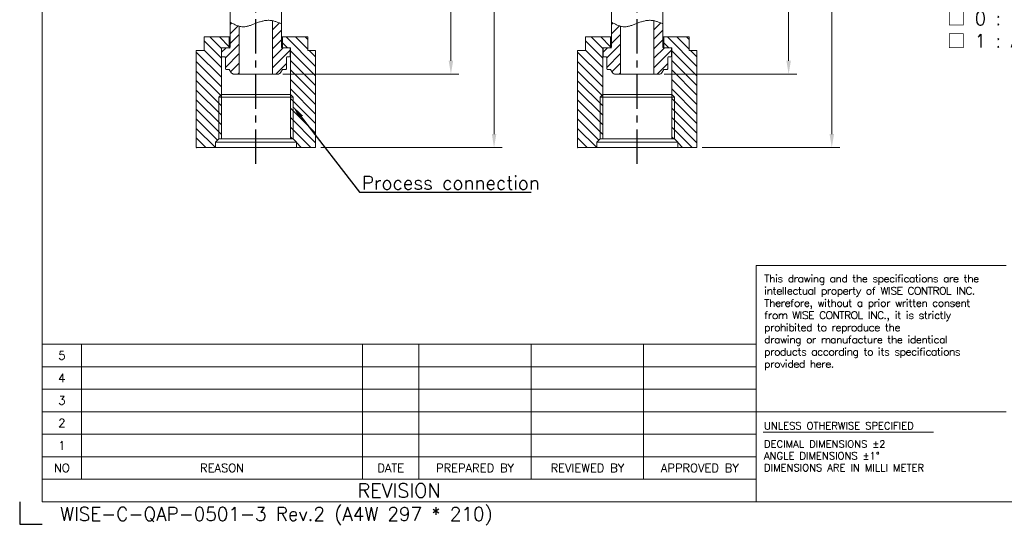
# Model space of a CAD drawing. Extents: x 14 to 311, y -13 to 197.
# Tile 1 of 3: x 14 to 196, y -13 to 81. Entities that reach past the tile are written whole.
import ezdxf
from ezdxf import colors
from ezdxf.entities.mleader import LeaderData, LeaderLine
from ezdxf.enums import TextEntityAlignment as Align
from ezdxf.math import Vec2, Vec3

# ---------------------------------------------------------------- set-up
doc = ezdxf.new("R2010")
doc.units = 0
doc.header["$LTSCALE"] = 17
doc.header["$MEASUREMENT"] = 0
doc.header["$PDMODE"] = 1
for name, pattern in [('CENTER', [2, 1.25, -0.25, 0.25, -0.25]), ('DASHEDX2', [1.5, 1, -0.5]), ('PHANTOM', [2.5, 1.25, -0.25, 0.25, -0.25, 0.25, -0.25])]:
    doc.linetypes.add(name, pattern=pattern)
doc.layers.get('0').update_dxf_attribs({"linetype": 'DASHEDX2', "lineweight": 18})
doc.layers.get('DEFPOINTS').update_dxf_attribs({"linetype": 'CONTINUOUS', "lineweight": 18})
for name, color, linetype, lineweight in [('4', 4, 'CONTINUOUS', 30), ('DIM', 7, 'CONTINUOUS', 18), ('SS100', 7, 'CONTINUOUS', 18)]:
    doc.layers.add(name, color=color, linetype=linetype, lineweight=lineweight)
doc.layers.add('해치', color=2, linetype='CONTINUOUS')
doc.styles.add('ROMANS', font='ROMANS.shx', dxfattribs={"bigfont": 'whgtxt.shx'})
doc.dimstyles.new('1', dxfattribs={"dimtxt": 2.5, "dimasz": 2.5, "dimexe": 1.5, "dimexo": 1, "dimgap": 1, "dimtad": 1, "dimdsep": 46, "dimtxsty": 'ROMANS', "dimcen": 2.5, "dimclrd": 7, "dimclre": 7, "dimclrt": 3, "dimadec": 1, "dimazin": 2, "dimtfac": 1, "dimtmove": 0, "dimatfit": 3, "dimfxl": 1, "dimlwd": 18, "dimlwe": 18, "dimarcsym": 0})

# ---------------------------------------------------------------- blocks, each defined once
blk = doc.blocks.new('*D7')
at = {"layer": '4', "color": 7, "lineweight": 18, "transparency": 16777216}
for p, q in [((138.11, 140.4), (157.68, 140.4)), ((156.18, 137.9), (156.18, 73.3)), ((133.11, 70.8), (157.68, 70.8))]:
    blk.add_line(p, q, dxfattribs=at)
at = {"layer": '4', "color": 7, "lineweight": -3, "transparency": 16777216}
for points in [[(155.76, 137.9), (156.59, 137.9), (156.18, 140.4)], [(155.76, 73.3), (156.59, 73.3), (156.18, 70.8)]]:
    blk.add_solid(points, dxfattribs=at)
at = {"layer": 'DEFPOINTS', "color": 0, "lineweight": -3, "transparency": 16777216}
for p in [(137.11, 140.4), (132.11, 70.8), (156.18, 70.8)]:
    blk.add_point(p, dxfattribs=at)
at = {"layer": '4', "color": 3, "lineweight": -3, "transparency": 16777216, "insert": (153.93, 103.2), "char_height": 2.5, "attachment_point": 5, "rotation": 90, "style": 'ROMANS'}
blk.add_mtext('69.5', dxfattribs=at)
blk = doc.blocks.new('*D10')
at = {"layer": '4', "color": 7, "lineweight": 18, "transparency": 16777216}
for p, q in [((90.45, 115), (95.06, 115)), ((93.56, 112.5), (93.56, 73.3)), ((62.41, 70.8), (95.06, 70.8))]:
    blk.add_line(p, q, dxfattribs=at)
at = {"layer": '4', "color": 7, "lineweight": -3, "transparency": 16777216}
for points in [[(93.15, 112.5), (93.98, 112.5), (93.56, 115)], [(93.15, 73.3), (93.98, 73.3), (93.56, 70.8)]]:
    blk.add_solid(points, dxfattribs=at)
at = {"layer": 'DEFPOINTS', "color": 0, "lineweight": -3, "transparency": 16777216}
for p in [(89.45, 115), (61.41, 70.8), (93.56, 70.8)]:
    blk.add_point(p, dxfattribs=at)
at = {"layer": '4', "color": 3, "lineweight": -3, "transparency": 16777216, "insert": (91.31, 92.9), "char_height": 2.5, "attachment_point": 5, "rotation": 90, "style": 'ROMANS'}
blk.add_mtext('44', dxfattribs=at)
blk = doc.blocks.new('*D12')
at = {"layer": '4', "color": 7, "lineweight": 18, "transparency": 16777216}
for p, q in [((90.45, 115), (103.06, 115)), ((101.56, 112.5), (101.56, 59.7)), ((69.46, 57.2), (103.06, 57.2))]:
    blk.add_line(p, q, dxfattribs=at)
at = {"layer": '4', "color": 7, "lineweight": -3, "transparency": 16777216}
for points in [[(101.15, 112.5), (101.98, 112.5), (101.56, 115)], [(101.15, 59.7), (101.98, 59.7), (101.56, 57.2)]]:
    blk.add_solid(points, dxfattribs=at)
at = {"layer": 'DEFPOINTS', "color": 0, "lineweight": -3, "transparency": 16777216}
for p in [(89.45, 115), (68.46, 57.2), (101.56, 57.2)]:
    blk.add_point(p, dxfattribs=at)
at = {"layer": '4', "color": 3, "lineweight": -3, "transparency": 16777216, "insert": (98.66, 86.1), "char_height": 2.5, "attachment_point": 5, "rotation": 90, "style": 'ROMANS'}
blk.add_mtext('(58)', dxfattribs=at)
blk = doc.blocks.new('*D13')
at = {"layer": '4', "color": 7, "lineweight": 18, "transparency": 16777216}
for p, q in [((138.11, 140.4), (165.68, 140.4)), ((164.18, 137.9), (164.18, 59.7)), ((140.16, 57.2), (165.68, 57.2))]:
    blk.add_line(p, q, dxfattribs=at)
at = {"layer": '4', "color": 7, "lineweight": -3, "transparency": 16777216}
for points in [[(163.76, 137.9), (164.59, 137.9), (164.18, 140.4)], [(163.76, 59.7), (164.59, 59.7), (164.18, 57.2)]]:
    blk.add_solid(points, dxfattribs=at)
at = {"layer": 'DEFPOINTS', "color": 0, "lineweight": -3, "transparency": 16777216}
for p in [(137.11, 140.4), (139.16, 57.2), (164.18, 57.2)]:
    blk.add_point(p, dxfattribs=at)
at = {"layer": '4', "color": 3, "lineweight": -3, "transparency": 16777216, "insert": (161.27, 98.8), "char_height": 2.5, "attachment_point": 5, "rotation": 90, "style": 'ROMANS'}
blk.add_mtext('(83)', dxfattribs=at)

msp = doc.modelspace()

# ---------------------------------------------------------------- hatches: boundary and pattern name
at = {"layer": '해치'}
h = msp.add_hatch(dxfattribs=at)
h.set_pattern_fill('ANSI31', scale=10, style=0)
h.set_pattern_definition([(45, (-4620.7971, 1498.2924), (-0.88388348, 0.88388348), [])])
edge = h.paths.add_edge_path()
edge.add_spline(control_points=[(54.31, 79.687), (53.754, 79.84), (53.2, 80.125), (52.645, 80.409)], knot_values=[0, 0, 0, 0, 1.7633486, 1.7633486, 1.7633486, 1.7633486], degree=3, periodic=0)
edge.add_line((52.645, 80.409), (52.645, 75.79))
edge.add_line((52.645, 75.79), (52.637, 75.79))
edge.add_line((52.637, 75.79), (52.545, 75.698))
edge.add_line((52.545, 75.698), (51.16, 75.698))
edge.add_line((51.16, 75.698), (51.06, 75.598))
edge.add_line((51.06, 75.598), (51.06, 74.09))
edge.add_line((51.06, 74.09), (51.16, 73.99))
edge.add_line((51.16, 73.99), (51.66, 73.99))
edge.add_line((51.66, 73.99), (51.76, 73.89))
edge.add_line((51.76, 73.89), (51.76, 71.79))
edge.add_line((51.76, 71.79), (51.86, 71.69))
edge.add_line((51.86, 71.69), (52.456, 71.69))
edge.add_line((52.456, 71.69), (52.767, 71.152))
edge.add_arc((53.41, 71.56), 0.762, 212.33268, 270)
edge.add_line((53.41, 70.798), (54.31, 70.798))
edge.add_line((54.31, 70.798), (54.31, 79.687))
edge = h.paths.add_edge_path()
edge.add_line((63.76, 75.598), (63.66, 75.698))
edge.add_line((63.66, 75.698), (62.275, 75.698))
edge.add_line((62.275, 75.698), (62.175, 75.798))
edge.add_line((62.175, 75.798), (62.175, 80.11))
edge.add_spline(control_points=[(62.175, 80.11), (61.623, 80.341), (61.07, 80.572), (60.51, 80.693)], knot_values=[8.1699803, 8.1699803, 8.1699803, 8.1699803, 9.913923, 9.913923, 9.913923, 9.913923], degree=3, periodic=0)
edge.add_line((60.51, 80.693), (60.51, 70.798))
edge.add_line((60.51, 70.798), (61.41, 70.798))
edge.add_arc((61.41, 71.56), 0.762, 270, 327.66732)
edge.add_line((62.054, 71.152), (62.365, 71.69))
edge.add_line((62.365, 71.69), (62.96, 71.69))
edge.add_line((62.96, 71.69), (63.06, 71.79))
edge.add_line((63.06, 71.79), (63.06, 73.89))
edge.add_line((63.06, 73.89), (63.16, 73.99))
edge.add_line((63.16, 73.99), (63.66, 73.99))
edge.add_line((63.66, 73.99), (63.76, 74.09))
edge.add_line((63.76, 74.09), (63.76, 75.598))
h = msp.add_hatch(dxfattribs=at)
h.set_pattern_fill('ANSI31', scale=10, style=0)
h.set_pattern_definition([(45, (-4550.0976, 1498.2922), (-0.88388348, 0.88388348), [])])
edge = h.paths.add_edge_path()
edge.add_spline(control_points=[(125.01, 79.686), (124.453, 79.839), (123.899, 80.124), (123.345, 80.409)], knot_values=[0, 0, 0, 0, 1.7633486, 1.7633486, 1.7633486, 1.7633486], degree=3, periodic=0)
edge.add_line((123.345, 80.409), (123.345, 75.789))
edge.add_line((123.345, 75.789), (123.337, 75.789))
edge.add_line((123.337, 75.789), (123.245, 75.697))
edge.add_line((123.245, 75.697), (121.86, 75.697))
edge.add_line((121.86, 75.697), (121.76, 75.597))
edge.add_line((121.76, 75.597), (121.76, 74.089))
edge.add_line((121.76, 74.089), (121.86, 73.989))
edge.add_line((121.86, 73.989), (122.36, 73.989))
edge.add_line((122.36, 73.989), (122.46, 73.889))
edge.add_line((122.46, 73.889), (122.46, 71.789))
edge.add_line((122.46, 71.789), (122.56, 71.689))
edge.add_line((122.56, 71.689), (123.156, 71.689))
edge.add_line((123.156, 71.689), (123.466, 71.152))
edge.add_arc((124.11, 71.559), 0.762, 212.33268, 270)
edge.add_line((124.11, 70.797), (125.01, 70.797))
edge.add_line((125.01, 70.797), (125.01, 79.686))
edge = h.paths.add_edge_path()
edge.add_line((134.46, 75.597), (134.36, 75.697))
edge.add_line((134.36, 75.697), (132.975, 75.697))
edge.add_line((132.975, 75.697), (132.875, 75.797))
edge.add_line((132.875, 75.797), (132.875, 80.11))
edge.add_spline(control_points=[(132.875, 80.11), (132.322, 80.341), (131.769, 80.572), (131.21, 80.692)], knot_values=[8.1699803, 8.1699803, 8.1699803, 8.1699803, 9.913923, 9.913923, 9.913923, 9.913923], degree=3, periodic=0)
edge.add_line((131.21, 80.692), (131.21, 70.797))
edge.add_line((131.21, 70.797), (132.11, 70.797))
edge.add_arc((132.11, 71.559), 0.762, 270, 327.66732)
edge.add_line((132.754, 71.152), (133.064, 71.689))
edge.add_line((133.064, 71.689), (133.66, 71.689))
edge.add_line((133.66, 71.689), (133.76, 71.789))
edge.add_line((133.76, 71.789), (133.76, 73.889))
edge.add_line((133.76, 73.889), (133.86, 73.989))
edge.add_line((133.86, 73.989), (134.36, 73.989))
edge.add_line((134.36, 73.989), (134.46, 74.089))
edge.add_line((134.46, 74.089), (134.46, 75.597))
h = msp.add_hatch(dxfattribs=at)
h.set_pattern_fill('ANSI31', scale=10, angle=90, style=0)
h.set_pattern_definition([(135, (-4620.7971, 1498.2022), (-0.88388348, -0.88388348), [])])
h.paths.add_polyline_path([(50.51, 66.551), (51.01, 67.051), (51.01, 75.699), (52.46, 75.699), (52.46, 77.699), (47.798, 77.699), (47.798, 75.199), (46.36, 75.199), (46.36, 57.199), (49.91, 57.199), (49.91, 58.199), (50.51, 58.851)])
h.paths.add_polyline_path([(68.46, 75.199), (67.023, 75.199), (67.023, 77.699), (62.36, 77.699), (62.36, 75.699), (63.81, 75.699), (63.81, 67.051), (64.31, 66.551), (64.31, 58.851), (64.91, 58.199), (64.91, 57.199), (68.46, 57.199)])
h.paths.add_polyline_path([(63.81, 67.051), (63.81, 66.551), (64.31, 66.551)], flags=17)
h.paths.add_polyline_path([(64.31, 66.551), (63.81, 66.551), (63.81, 58.851), (64.31, 58.851)], flags=17)
h.paths.add_polyline_path([(51.01, 66.551), (50.51, 66.551), (50.51, 58.851), (51.01, 58.851)], flags=17)
h.paths.add_polyline_path([(51.01, 67.051), (50.51, 66.551), (51.01, 66.551)], flags=17)
h = msp.add_hatch(dxfattribs=at)
h.set_pattern_fill('ANSI31', scale=10, angle=90, style=0)
h.set_pattern_definition([(135, (-4550.0976, 1498.202), (-0.88388348, -0.88388348), [])])
h.paths.add_polyline_path([(121.21, 66.551), (121.71, 67.051), (121.71, 75.699), (123.16, 75.699), (123.16, 77.699), (118.497, 77.699), (118.497, 75.199), (117.06, 75.199), (117.06, 57.199), (120.61, 57.199), (120.61, 58.199), (121.21, 58.851)])
h.paths.add_polyline_path([(139.16, 75.199), (137.723, 75.199), (137.723, 77.699), (133.06, 77.699), (133.06, 75.699), (134.51, 75.699), (134.51, 67.051), (135.01, 66.551), (135.01, 58.851), (135.61, 58.199), (135.61, 57.199), (139.16, 57.199)])
h.paths.add_polyline_path([(134.51, 67.051), (134.51, 66.551), (135.01, 66.551)], flags=17)
h.paths.add_polyline_path([(135.01, 66.551), (134.51, 66.551), (134.51, 58.851), (135.01, 58.851)], flags=17)
h.paths.add_polyline_path([(121.71, 66.551), (121.21, 66.551), (121.21, 58.851), (121.71, 58.851)], flags=17)
h.paths.add_polyline_path([(121.71, 67.051), (121.21, 66.551), (121.71, 66.551)], flags=17)

# ---------------------------------------------------------------- linework, layer by layer
at = {"color": 4, "linetype": 'Continuous'}
for p, q in [((17.787, -8.397), (17.787, 193.266)), ((150.134, 35.371), (196.508, 35.371)), ((150.134, 35.371), (150.134, -8.397)), ((17.787, 20.782), (150.134, 20.782)), ((306.45, -8.397), (17.787, -8.397))]:
    msp.add_line(p, q, dxfattribs=at)
at = {"color": 4, "linetype": 'ByBlock'}
for p, q in [((46.36, 75.199), (47.798, 75.199)), ((68.46, 75.199), (67.023, 75.199)), ((117.06, 75.199), (118.497, 75.199)), ((139.16, 75.199), (137.723, 75.199))]:
    msp.add_line(p, q, dxfattribs=at)
at = {"color": 0}
for p, q in [((51.01, 67.051), (50.51, 66.551)), ((50.51, 66.551), (50.51, 58.851)), ((63.81, 67.051), (64.31, 66.551)), ((64.31, 66.551), (64.31, 58.851)), ((121.71, 67.051), (121.21, 66.551)), ((121.21, 66.551), (121.21, 58.851)), ((134.51, 67.051), (135.01, 66.551)), ((135.01, 66.551), (135.01, 58.851))]:
    msp.add_line(p, q, dxfattribs=at)
at = {"color": 7, "linetype": 'Continuous'}
for p, q in [((25.082, 20.782), (25.082, -4.229)), ((77.187, 20.782), (77.187, -4.229)), ((87.608, 20.782), (87.608, -4.229)), ((108.45, 20.782), (108.45, -4.229)), ((129.292, 20.782), (129.292, -4.229)), ((17.787, 16.613), (150.134, 16.613)), ((17.787, 12.445), (150.134, 12.445)), ((17.787, 8.276), (150.134, 8.276)), ((17.787, 4.108), (150.134, 4.108)), ((17.787, -0.06), (150.134, -0.06)), ((17.787, -4.229), (150.134, -4.229))]:
    msp.add_line(p, q, dxfattribs=at)
at = {"color": 3, "linetype": 'Continuous'}
for p, q in [((150.134, 8.276), (196.508, 8.276)), ((151.425, 4.518), (183.059, 4.518))]:
    msp.add_line(p, q, dxfattribs=at)
at = {"color": 7, "linetype": 'PHANTOM'}
for points in [[(52.645, 80.409), (55.085, 79.572), (57.41, 80.23), (59.995, 80.768), (62.175, 80.11)], [(123.345, 80.409), (125.784, 79.571), (128.11, 80.23), (130.694, 80.768), (132.875, 80.11)]]:
    msp.add_spline(points, degree=3, dxfattribs=at)
at = {"layer": '4', "color": 1}
for p, q in [((13.619, -8.397), (13.619, -12.566)), ((13.619, -12.566), (17.787, -12.566))]:
    msp.add_line(p, q, dxfattribs=at)
at = {"layer": 'DIM', "color": 4}
for p, q in [((52.645, 86.139), (52.645, 75.796)), ((62.175, 86.139), (62.175, 75.796)), ((123.345, 86.088), (123.345, 75.796)), ((132.875, 86.088), (132.875, 75.796)), ((60.51, 80.693), (60.51, 70.798)), ((131.21, 80.692), (131.21, 70.797)), ((54.31, 79.687), (54.31, 70.798)), ((125.01, 79.686), (125.01, 70.797)), ((47.798, 77.699), (52.645, 77.699)), ((62.175, 77.699), (67.023, 77.699)), ((118.497, 77.699), (123.345, 77.699)), ((132.875, 77.699), (137.723, 77.699)), ((51.16, 75.698), (51.06, 75.598)), ((51.06, 74.09), (51.06, 75.598)), ((51.16, 75.698), (52.545, 75.698)), ((52.545, 75.607), (52.645, 75.707)), ((62.175, 75.798), (62.275, 75.698)), ((62.275, 75.698), (63.66, 75.698)), ((63.76, 75.598), (63.66, 75.698)), ((63.76, 74.09), (63.76, 75.598)), ((121.86, 75.697), (121.76, 75.597)), ((121.76, 74.089), (121.76, 75.597)), ((121.86, 75.697), (123.245, 75.697)), ((123.245, 75.697), (123.345, 75.797)), ((132.875, 75.797), (132.975, 75.697)), ((132.975, 75.697), (134.36, 75.697)), ((134.46, 75.597), (134.36, 75.697)), ((134.46, 74.089), (134.46, 75.597)), ((51.06, 74.09), (51.16, 73.99)), ((51.16, 73.99), (51.66, 73.99)), ((51.66, 73.99), (51.76, 73.89)), ((51.76, 73.89), (51.76, 71.79)), ((63.06, 73.89), (63.16, 73.99)), ((63.06, 73.89), (63.06, 71.79)), ((63.66, 73.99), (63.16, 73.99)), ((63.66, 73.99), (63.76, 74.09)), ((121.76, 74.089), (121.86, 73.989)), ((121.86, 73.989), (122.36, 73.989)), ((122.36, 73.989), (122.46, 73.889)), ((122.46, 73.889), (122.46, 71.789)), ((133.76, 73.889), (133.86, 73.989)), ((133.76, 73.889), (133.76, 71.789)), ((134.36, 73.989), (133.86, 73.989)), ((134.36, 73.989), (134.46, 74.089)), ((51.76, 71.79), (51.86, 71.69)), ((51.86, 71.69), (52.456, 71.69)), ((52.767, 71.152), (52.456, 71.69)), ((62.054, 71.152), (62.365, 71.69)), ((62.96, 71.69), (62.365, 71.69)), ((62.96, 71.69), (63.06, 71.79)), ((122.46, 71.789), (122.56, 71.689)), ((122.56, 71.689), (123.156, 71.689)), ((123.466, 71.152), (123.156, 71.689)), ((132.754, 71.152), (133.064, 71.689)), ((133.66, 71.689), (133.064, 71.689)), ((133.66, 71.689), (133.76, 71.789)), ((53.41, 70.798), (57.41, 70.798)), ((61.41, 70.798), (57.41, 70.798)), ((124.11, 70.797), (128.11, 70.797)), ((132.11, 70.797), (128.11, 70.797))]:
    msp.add_line(p, q, dxfattribs=at)
for centre, start, end in [((53.41, 71.56), 212.33268, 270), ((61.41, 71.56), 270, 327.66732), ((124.11, 71.559), 212.33268, 270), ((132.11, 71.559), 270, 327.66732)]:
    msp.add_arc(centre, 0.762, start, end, dxfattribs=at)
at = {"layer": 'SS100', "color": 1, "linetype": 'CENTER', "lineweight": -2, "ltscale": 0.3}
for p, q in [((57.41, 54.198), (57.41, 147.041)), ((128.11, 54.198), (128.11, 92.498))]:
    msp.add_line(p, q, dxfattribs=at)
at = {"layer": 'SS100', "color": 4, "linetype": 'Continuous'}
for p, q in [((47.798, 77.699), (47.798, 75.199)), ((52.46, 77.699), (52.46, 75.699)), ((62.36, 77.699), (62.36, 75.699)), ((67.023, 77.699), (67.023, 75.199)), ((118.497, 77.699), (118.497, 75.199)), ((123.16, 77.699), (123.16, 75.699)), ((133.06, 77.699), (133.06, 75.699)), ((137.723, 77.699), (137.723, 75.199)), ((46.36, 75.199), (46.36, 57.198)), ((51.01, 75.699), (51.01, 58.851)), ((52.637, 75.699), (51.01, 75.699)), ((62.183, 75.699), (63.81, 75.699)), ((63.81, 75.699), (63.81, 58.851)), ((68.46, 75.199), (68.46, 57.198)), ((117.06, 75.199), (117.06, 57.198)), ((121.71, 75.699), (121.71, 58.851)), ((123.337, 75.699), (121.71, 75.699)), ((132.883, 75.699), (134.51, 75.699)), ((134.51, 75.699), (134.51, 58.851)), ((139.16, 75.199), (139.16, 57.198)), ((50.51, 66.551), (57.41, 66.551)), ((51.01, 67.051), (57.41, 67.051)), ((63.81, 67.051), (57.41, 67.051)), ((64.31, 66.551), (57.41, 66.551)), ((121.21, 66.551), (128.11, 66.551)), ((121.71, 67.051), (128.11, 67.051)), ((134.51, 67.051), (128.11, 67.051)), ((135.01, 66.551), (128.11, 66.551)), ((50.51, 58.851), (49.91, 58.199)), ((50.51, 58.851), (57.41, 58.851)), ((64.31, 58.851), (57.41, 58.851)), ((64.31, 58.851), (64.91, 58.199)), ((121.21, 58.851), (120.61, 58.199)), ((121.21, 58.851), (128.11, 58.851)), ((135.01, 58.851), (128.11, 58.851)), ((135.01, 58.851), (135.61, 58.199)), ((68.46, 57.198), (46.36, 57.198)), ((49.91, 57.199), (49.91, 58.199)), ((49.91, 58.199), (57.41, 58.199)), ((64.91, 58.199), (57.41, 58.199)), ((64.91, 57.199), (64.91, 58.199)), ((139.16, 57.198), (117.06, 57.198)), ((120.61, 57.199), (120.61, 58.199)), ((120.61, 58.199), (128.11, 58.199)), ((135.61, 58.199), (128.11, 58.199)), ((135.61, 57.199), (135.61, 58.199))]:
    msp.add_line(p, q, dxfattribs=at)

# ---------------------------------------------------------------- texts
at = {"color": 3, "style": 'ROMANS'}
for s, height, p in [('5', 1.563, (21.434, 18.697)), ('4', 1.563, (21.434, 14.529)), ('3', 1.563, (21.434, 10.361)), ('2', 1.563, (21.434, 6.192)), ('1', 1.563, (21.434, 2.024)), ('NO', 1.5632, (21.434, -2.145)), ('REASON', 1.5632, (51.134, -2.145)), ('DATE', 1.5632, (82.398, -2.145)), ('PREPARED BY', 1.56316, (98.029, -2.145)), ('REVIEWED BY', 1.56316, (118.871, -2.145)), ('APPROVED BY', 1.56316, (139.713, -2.145)), ('REVISION', 2.6053, (83.961, -6.313))]:
    msp.add_text(s, height=height, dxfattribs=at).set_placement(p, align=Align.MIDDLE_CENTER)
at = {"color": 3, "linetype": 'Continuous', "style": 'ROMANS'}
for s, height, p in [('UNLESS OTHERWISE SPECIFIED', 1.35474, (151.609, 4.991)), ('DECIMAL DIMENSIONS %%P2', 1.35474, (151.609, 1.618)), ('ANGLE DIMENSIONS %%P1%%D', 1.35474, (151.609, -0.576)), ('DIMENSIONS ARE IN MILLI METER', 1.35474, (151.609, -2.769)), ('WISE-C-QAP-0501-3 Rev.2 (A4W 297 * 210)', 2.50105, (21.123, -11.907))]:
    msp.add_text(s, height=height, dxfattribs=at).set_placement(p)
at = {"color": 4, "insert": (178.676, 157.399), "char_height": 2.5, "attachment_point": 1, "style": 'ROMANS'}
msp.add_mtext_dynamic_auto_height_columns('\\pi2.5;{\\C3;- Main order -\\P\\pi0;1. Base model \\P    \\fGulim|b0|i0|c129|p50;■ \\Fromans,whgtxt|c129;P810 (Ultra high purity gauge, 316L, EP grade)\\P2. Nominal diameter : \\fGulim|b0|i0|c129|p50;■\\Fromans,whgtxt|c129; 1 : 50 mm (2") \\P3. Type of mounting : \\fGulim|b0|i0|c129|p50;■\\Fromans,whgtxt|c129; A : Low mount (LM)\\P4. Accuracy\\P    \\fGulim|b0|i0|c129|p50;□\\Fromans,whgtxt|c129; 3 : Grade A\\P    \\fGulim|b0|i0|c129|p50;□\\Fromans,whgtxt|c129; 4 : Grade B \\P5. Connection type \\P    \\fGulim|b0|i0|c129|p50;■\\Fromans,whgtxt|c129; SF : Swivel female face seal (9/16"-18 UNF)\\P6. Unit\\P    \\fGulim|b0|i0|c129|p50;□\\Fromans,whgtxt|c129; H : bar\\P    \\fGulim|b0|i0|c129|p50;□\\Fromans,whgtxt|c129; I : MPa \\P7. Range : \\fGulim|b0|i0|c129|p50;■\\Fromans,whgtxt|c129; XXX : Refer to pressure range table\\P8. Pressure connection material and dial color\\P    \\fGulim|b0|i0|c129|p50;□\\Fromans,whgtxt|c129; 4 : 316L SS and 2 colors\\P    \\fGulim|b0|i0|c129|p50;□\\Fromans,whgtxt|c129; 8 : 316L SS and 3 colors \\P9. Option\\P    \\fGulim|b0|i0|c129|p50;□\\Fromans,whgtxt|c129; 0 : None\\P    \\fGulim|b0|i0|c129|p50;□\\Fromans,whgtxt|c129; 1 : Accessories }', width=154.05447, gutter_width=0, height=87.704, count=1, dxfattribs=at)
at = {"color": 4, "linetype": 'ByBlock', "insert": (151.628, 33.603), "char_height": 1.354737, "attachment_point": 1, "style": 'ROMANS'}
msp.add_mtext_dynamic_manual_height_columns('{\\W1.1;\\T0.9;\\C3;This drawing and the specifications are the intellectual property of WISE CONTROL INC. Therefore, without a prior written consent from WISE CONTROL INC., it is strictly prohibited to reproduce the \\Pdrawing or manufacture the identical products according to its specifications provided here. }', width=44.5, gutter_width=189.249, heights=[0], dxfattribs=at)

# ---------------------------------------------------------------- dimensions: what is measured, and where the dimension line sits
at = {"layer": '4', "lineweight": -3}
for base, p1, p2, text, override, picture, middle in [((156.177, 70.797), (137.11, 140.398), (132.11, 70.797), '69.5', {"dimtmove": 0}, '*D7', (156.177, 103.198)), ((164.177, 57.198), (137.11, 140.398), (139.16, 57.198), '(<>)', {"dimdec": 0}, '*D13', (164.177, 98.798)), ((101.564, 57.198), (89.454, 114.998), (68.46, 57.198), '(<>)', {"dimdec": 0, "dimtmove": 0}, '*D12', (101.564, 86.098))]:
    dim = msp.add_linear_dim(base=base, p1=p1, p2=p2, angle=90, text=text, dimstyle='1', override=override, dxfattribs=at)
    dim.commit()
    dim.dimension.update_dxf_attribs({"geometry": picture, "text_midpoint": middle, "dimtype": 160})
dim = msp.add_linear_dim(base=(93.564, 70.798), p1=(89.454, 114.998), p2=(61.41, 70.798), angle=90, dimstyle='1', override={"dimdec": 0, "dimtmove": 0}, dxfattribs=at)
dim.commit()
dim.dimension.update_dxf_attribs({"geometry": '*D10', "text_midpoint": (91.314, 92.898)})

# ---------------------------------------------------------------- leaders
ml = msp.add_multileader_mtext('Standard', dxfattribs=at)
ml.set_content('Process connection', color=3, style='ROMANS')
ml.set_leader_properties(color=7)
ml.build(insert=Vec2(0, 0))
ml.multileader.update_dxf_attribs({"text_left_attachment_type": 5, "text_right_attachment_type": 5, "dogleg_length": 0.36, "arrow_head_size": 2.5})
ctx = ml.context
ctx.base_point, ctx.char_height, ctx.arrow_head_size, ctx.landing_gap_size, ctx.plane_origin = Vec3(76.963, 48.919), 2.5, 2.5, 0.09, Vec3(64.268, 64.865)
ctx.left_attachment, ctx.right_attachment = 5, 5
notes = []
notes.append((ctx, [(0, (1, 1, 0), (76.603, 48.919), (1, 0), 0.36, [(0, [(64.268, 64.865)], 0, [])])]))
ctx.mtext.insert, ctx.mtext.flow_direction = Vec3(77.053, 51.919), 5
for ctx, leaders in notes:
    for number, flags, end, landing, length, lines in leaders:
        leader = LeaderData()
        leader.index, (leader.has_last_leader_line, leader.has_dogleg_vector, leader.attachment_direction) = number, flags
        leader.last_leader_point, leader.dogleg_vector, leader.dogleg_length = Vec3(end), Vec3(landing), length
        for number, points, colour, breaks in lines:
            line = LeaderLine()
            line.index, line.vertices, line.color, line.breaks = number, Vec3.list(points), colors.encode_raw_color(colour), breaks
            leader.lines.append(line)
        ctx.leaders.append(leader)

doc.saveas('drawing.dxf')
